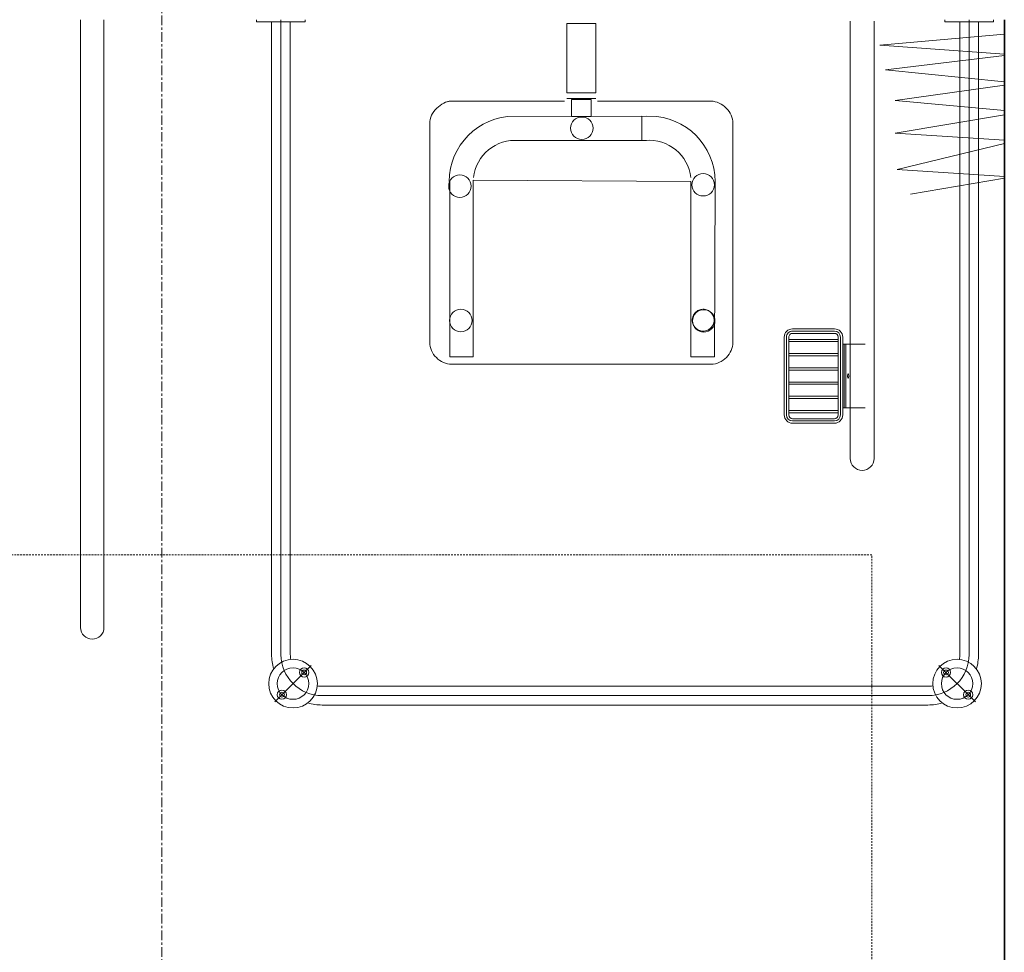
# Model space of a CAD drawing. Header units: millimetres. Extents: x -2286 to 43533, y -13832 to 14981.
# Tile 13 of 77: x 8693 to 10008, y -7270 to -6024. Entities that reach past the tile are written whole.
import ezdxf

# ---------------------------------------------------------------- set-up
doc = ezdxf.new("R2010")
doc.units = ezdxf.units.MM
doc.linetypes.add('Oś', pattern=[22.225, 12.7, -3.175, 3.175, -3.175])
doc.linetypes.add('Ponad', pattern=[3.9688, 2.3813, -1.5875])
for name, color, linetype, lineweight in [('A-FLOR-OVHD', 1, 'Ponad', 18), ('A-WALL', 113, 'Continuous', 25), ('P-SANR-FIXT', 6, 'Continuous', 18), ('S-GRID', 1, 'Continuous', 18)]:
    doc.layers.add(name, color=color, linetype=linetype, lineweight=lineweight)

# ---------------------------------------------------------------- blocks, each defined once
blk = doc.blocks.new('miska ustępowa dla N_35_5x54 wisząca koło narożna - Type 1-1293928-4_piętro II PT - projektowany')
at = {"layer": 'P-SANR-FIXT'}
for p, q in [((-14, -37.5), (-45.6, -483.1)), ((292.2, -483.1), (264, -37.5)), ((440.9, -849.5), (440.9, -37.5)), ((472.1, -849.5), (472.1, -37.5)), ((46.9, -286.5), (46.9, -314.5)), ((198, -286.5), (198, -314.5)), ((33.2, -300.6), (61.4, -300.6)), ((184.3, -300.6), (212.5, -300.6)), ((164, -380.8), (90.9, -380.8)), ((81.7, -393.5), (81.7, -444.7)), ((173.2, -444.7), (173.2, -393.5)), ((-45.6, -483.1), (-48.8, -526.4)), ((295.8, -526.4), (292.2, -483.1)), ((-249.4, -493.8), (-249.4, -702.5)), ((-233.8, -493.8), (-233.8, -718.1)), ((-218.2, -493.8), (-218.2, -718.1)), ((-48.8, -526.4), (-48.2, -570.7)), ((295.3, -570.7), (295.8, -526.4)), ((-48.2, -570.7), (-45.7, -584.3)), ((295.7, -584.3), (295.3, -570.7)), ((-45.7, -584.3), (-41.9, -598.4)), ((291.9, -598.4), (295.7, -584.3)), ((-41.9, -598.4), (-36.9, -612.1)), ((286.9, -612.1), (291.9, -598.4)), ((-36.9, -612.1), (-30.7, -625.3)), ((280.7, -625.3), (286.9, -612.1)), ((-30.7, -625.3), (-23.4, -638)), ((273.4, -638), (280.7, -625.3)), ((-23.4, -638), (-15.1, -650.1)), ((265.1, -650.1), (273.4, -638)), ((-15.1, -650.1), (-5.8, -661.4)), ((255.8, -661.4), (265.1, -650.1)), ((-5.8, -661.4), (10.2, -677.1)), ((239.8, -677.1), (255.8, -661.4)), ((10.2, -677.1), (27.5, -690.2)), ((222.5, -690.2), (239.8, -677.1)), ((27.5, -690.2), (40.1, -697.8)), ((209.9, -697.8), (222.5, -690.2)), ((-325.4, -702.5), (-233.8, -702.5)), ((40.1, -697.8), (61.3, -708)), ((61.3, -708), (75.6, -712.6)), ((174.4, -712.6), (188.7, -708)), ((188.7, -708), (209.9, -697.8)), ((-233.8, -718.1), (-325.4, -718.1)), ((75.6, -712.6), (95.6, -717.3)), ((95.6, -717.3), (110.2, -719.2)), ((110.2, -719.2), (125, -720)), ((125, -720), (139.8, -719.2)), ((139.8, -719.2), (154.4, -717.3)), ((154.4, -717.3), (174.4, -712.6)), ((-233.8, -733.7), (-325.4, -733.7))]:
    blk.add_line(p, q, dxfattribs=at)
for centre in [(46.9, -300.6), (198, -300.6)]:
    blk.add_circle(centre, 8.25, dxfattribs=at)
for centre, radius, start, end in [((93.4, -392.3), 11.7, 102.2339, 185.8899), ((161.5, -392.3), 11.7, 354.1101, 77.7661), ((-307.9, -493.8), 89.7, 0, 99.9996), ((-307.9, -493.8), 74.1, 0, 102.1327), ((-307.9, -493.8), 58.5, 0, 105.4382), ((127.4, -442.5), 45.8, 182.8022, 357.1978), ((-233.8, -718.1), 15.6, 0, 90), ((-233.8, -718.1), 15.6, 270, 0), ((456.5, -849.5), 15.6, 180, 360)]:
    blk.add_arc(centre, radius, start, end, dxfattribs=at)
for centre, major_axis, ratio in [((125.5, -522.6), (0, 163.3), 0.823529), ((125.5, -520.1), (0, 151.6), 0.845174)]:
    blk.add_ellipse(centre, major_axis=major_axis, ratio=ratio, dxfattribs=at)
blk = doc.blocks.new('brodzik natryskowy dla N - Type 1-V5-4_piętro II PT - projektowany')
at = {"layer": 'P-SANR-FIXT'}
for p, q in [((-352.5, 900), (-401.3, 948.8)), ((471.1, 953), (-338, 953)), ((485.6, 900), (534.3, 948.8)), ((-338, 940.5), (471.1, 940.5)), ((471.1, 928), (-338, 928)), ((-405.5, 40.5), (-405.5, 885.5)), ((-393, 37.5), (-393, 885.5)), ((-380.5, 40.5), (-380.5, 885.5)), ((513.6, 40.5), (513.6, 885.5)), ((526.1, 37.5), (526.1, 887.5)), ((538.6, 40.5), (538.6, 885.5)), ((-266.1, 39.5), (-266.1, 623.5)), ((-234.1, 623.5), (-234.1, 39.5)), ((-224.1, 565.5), (-224.1, 461.5)), ((-221.1, 565.5), (-221.1, 461.5)), ((-218.1, 565.5), (-218.1, 461.5)), ((-157.1, 576.5), (-213.1, 576.5)), ((-157.1, 573.5), (-213.1, 573.5)), ((-157.1, 570.5), (-213.1, 570.5)), ((-152.1, 461.5), (-152.1, 565.5)), ((-149.1, 461.5), (-149.1, 565.5)), ((-146.1, 461.5), (-146.1, 565.5)), ((-224.1, 556), (-254.1, 556)), ((-228.1, 556), (-228.1, 471)), ((-226.1, 556), (-226.1, 471)), ((-218.1, 562.5), (-152.1, 562.5)), ((-218.1, 559.5), (-152.1, 559.5)), ((-218.1, 543.5), (-152.1, 543.5)), ((-218.1, 540.5), (-152.1, 540.5)), ((-218.1, 524.5), (-152.1, 524.5)), ((-218.1, 521.5), (-152.1, 521.5)), ((-218.1, 505.5), (-152.1, 505.5)), ((-218.1, 502.5), (-152.1, 502.5)), ((-70.7, 486.5), (-68.8, 488.6)), ((-68.8, 488.6), (-66.7, 490.6)), ((-66.7, 490.6), (-64.4, 492.4)), ((-64.4, 492.4), (-62, 493.9)), ((-62, 493.9), (-59.5, 495.2)), ((-59.5, 495.2), (-56.9, 496.3)), ((-56.9, 496.3), (-54.1, 497.1)), ((-54.1, 497.1), (-51.3, 497.6)), ((-52.9, 487.8), (-53.7, 253.5)), ((-21.5, 487.8), (-52.9, 487.8)), ((-51.3, 497.6), (298.2, 497.6)), ((-21.5, 253.8), (-21.5, 487.8)), ((269.2, 487.8), (300.7, 487.8)), ((269.2, 487.8), (269.2, 251.8)), ((298.2, 497.6), (301, 497.6)), ((300.7, 253.8), (300.7, 487.8)), ((301, 497.6), (303.8, 497.1)), ((303.8, 497.1), (306.5, 496.4)), ((306.5, 496.4), (309.2, 495.3)), ((309.2, 495.3), (311.7, 494.1)), ((311.7, 494.1), (314.1, 492.6)), ((314.1, 492.6), (316.4, 490.9)), ((316.4, 490.9), (318.5, 488.9)), ((318.5, 488.9), (320.5, 486.8)), ((320.5, 486.8), (322.2, 484.6)), ((-218.1, 486.5), (-152.1, 486.5)), ((-218.1, 483.5), (-152.1, 483.5)), ((-77.4, 471.2), (-77, 473.9)), ((-77, 473.9), (-76.2, 476.6)), ((-76.2, 476.6), (-75.2, 479.3)), ((-75.2, 479.3), (-74, 481.8)), ((-74, 481.8), (-72.5, 484.2)), ((-72.5, 484.2), (-70.7, 486.5)), ((322.2, 484.6), (323.8, 482.1)), ((323.8, 482.1), (325.1, 479.6)), ((325.1, 479.6), (326.1, 476.9)), ((326.1, 476.9), (326.9, 474.2)), ((326.9, 474.2), (327.4, 471.3)), ((-224.1, 471), (-254.1, 471)), ((-218.1, 467.5), (-152.1, 467.5)), ((-218.1, 464.5), (-152.1, 464.5)), ((-77.4, 468.4), (-77.4, 471.2)), ((-77.4, 173), (-77.4, 468.4)), ((327.4, 471.3), (327.4, 176.1)), ((-213.1, 456.5), (-157.1, 456.5)), ((-213.1, 453.5), (-157.1, 453.5)), ((-213.1, 450.5), (-157.1, 450.5)), ((-50.7, 445.9), (-49.9, 447.1)), ((-49.9, 447.1), (-49.1, 448.3)), ((-49.1, 448.3), (-48.1, 449.3)), ((-48.1, 449.3), (-47.1, 450.2)), ((-47.1, 450.2), (-46, 451.1)), ((-46, 451.1), (-44.8, 451.8)), ((-44.8, 451.8), (-43.5, 452.4)), ((-43.5, 452.4), (-42.1, 452.9)), ((-42.1, 452.9), (-40.7, 453.3)), ((-40.7, 453.3), (-39.3, 453.5)), ((-39.3, 453.5), (-37.8, 453.6)), ((-37.8, 453.6), (-36.3, 453.5)), ((-36.3, 453.5), (-34.8, 453.3)), ((-34.8, 453.3), (-33.4, 452.9)), ((-33.4, 452.9), (-32.1, 452.4)), ((-32.1, 452.4), (-30.8, 451.8)), ((-30.8, 451.8), (-29.6, 451.1)), ((-29.6, 451.1), (-28.5, 450.2)), ((-28.5, 450.2), (-27.4, 449.3)), ((-27.4, 449.3), (-26.5, 448.3)), ((-26.5, 448.3), (-25.6, 447.1)), ((-25.6, 447.1), (-24.9, 445.9)), ((-52.4, 439), (-52.3, 440.4)), ((-52.3, 437.5), (-52.4, 439)), ((-52.3, 440.4), (-52.1, 441.9)), ((-52.1, 436), (-52.3, 437.5)), ((-52.1, 441.9), (-51.8, 443.3)), ((-51.8, 434.6), (-52.1, 436)), ((-51.8, 443.3), (-51.3, 444.6)), ((-51.3, 433.3), (-51.8, 434.6)), ((-51.3, 444.6), (-50.7, 445.9)), ((-24.9, 445.9), (-24.3, 444.6)), ((-24.3, 444.6), (-23.8, 443.3)), ((-23.8, 434.6), (-24.3, 433.3)), ((-23.8, 443.3), (-23.4, 441.9)), ((-23.4, 436), (-23.8, 434.6)), ((-23.4, 441.9), (-23.2, 440.4)), ((-23.2, 437.5), (-23.4, 436)), ((-23.2, 440.4), (-23.1, 439)), ((-23.1, 439), (-23.2, 437.5)), ((-50.7, 432), (-51.3, 433.3)), ((-49.9, 430.8), (-50.7, 432)), ((-49.1, 429.6), (-49.9, 430.8)), ((-48.1, 428.6), (-49.1, 429.6)), ((-47.1, 427.7), (-48.1, 428.6)), ((-46, 426.8), (-47.1, 427.7)), ((-44.8, 426.1), (-46, 426.8)), ((-43.5, 425.5), (-44.8, 426.1)), ((-42.1, 425), (-43.5, 425.5)), ((-40.7, 424.6), (-42.1, 425)), ((-39.3, 424.4), (-40.7, 424.6)), ((-37.8, 424.3), (-39.3, 424.4)), ((-34.8, 424.6), (-36.3, 424.4)), ((-33.4, 425), (-34.8, 424.6)), ((-32.1, 425.5), (-33.4, 425)), ((-30.8, 426.1), (-32.1, 425.5)), ((-29.6, 426.8), (-30.8, 426.1)), ((-28.5, 427.7), (-29.6, 426.8)), ((-27.4, 428.6), (-28.5, 427.7)), ((-26.5, 429.6), (-27.4, 428.6)), ((-25.6, 430.8), (-26.5, 429.6)), ((-24.9, 432), (-25.6, 430.8)), ((-24.3, 433.3), (-24.9, 432)), ((-440, 249.4), (-314.6, 270.7)), ((-53.7, 253.5), (-53.2, 244.6)), ((269.2, 251.8), (-21.5, 253.8)), ((301.5, 253.5), (301, 244.6)), ((-296.7, 237.5), (-440, 247)), ((-440, 202.8), (-296.7, 237.5)), ((-53.2, 244.6), (-51.9, 236)), ((-20.3, 243), (-21.1, 248.5)), ((-18.9, 237.6), (-20.3, 243)), ((-17.1, 232.6), (-18.9, 237.6)), ((264.8, 232.6), (266.6, 237.6)), ((266.6, 237.6), (268, 243)), ((268, 243), (268.8, 248.5)), ((301, 244.6), (299.7, 236)), ((-51.9, 236), (-49.8, 227.6)), ((-49.8, 227.6), (-46.8, 219.7)), ((-14.7, 227.7), (-17.1, 232.6)), ((-11.9, 223.1), (-14.7, 227.7)), ((259.6, 223.1), (262.4, 227.7)), ((262.4, 227.7), (264.8, 232.6)), ((297.5, 227.6), (294.6, 219.7)), ((299.7, 236), (297.5, 227.6)), ((-46.8, 219.7), (-43.2, 212)), ((-43.2, 212), (-38.8, 204.9)), ((-8.7, 218.9), (-11.9, 223.1)), ((-5.1, 214.9), (-8.7, 218.9)), ((-1.2, 211.3), (-5.1, 214.9)), ((3.1, 208.1), (-1.2, 211.3)), ((244.7, 208.1), (248.9, 211.3)), ((248.9, 211.3), (252.9, 214.9)), ((252.9, 214.9), (256.5, 218.9)), ((256.5, 218.9), (259.6, 223.1)), ((290.9, 212), (286.6, 204.9)), ((294.6, 219.7), (290.9, 212)), ((-294.1, 188.9), (-440, 198.2)), ((-38.8, 204.9), (-33.8, 198.2)), ((-33.8, 198.2), (-28.2, 192)), ((7.6, 205.4), (3.1, 208.1)), ((12.5, 203), (7.6, 205.4)), ((17.6, 201.1), (12.5, 203)), ((22.9, 199.8), (17.6, 201.1)), ((28.4, 198.9), (22.9, 199.8)), ((34, 198.6), (28.4, 198.9)), ((44.1, 198.7), (34, 198.6)), ((37.8, 198.7), (213.7, 198.7)), ((44.1, 166.4), (44.1, 198.7)), ((213.7, 198.7), (219.4, 198.9)), ((219.4, 198.9), (224.9, 199.8)), ((224.9, 199.8), (230.2, 201.1)), ((230.2, 201.1), (235.3, 203)), ((235.3, 203), (240.1, 205.4)), ((240.1, 205.4), (244.7, 208.1)), ((281.6, 198.2), (275.9, 192)), ((286.6, 204.9), (281.6, 198.2)), ((-440, 164.6), (-294.1, 188.9)), ((-28.2, 192), (-22, 186.4)), ((-22, 186.4), (-15.3, 181.3)), ((269.8, 186.4), (263.1, 181.3)), ((275.9, 192), (269.8, 186.4)), ((-77, 170.3), (-77.4, 173)), ((-15.3, 181.3), (-8.1, 177)), ((-8.1, 177), (-0.5, 173.3)), ((-0.5, 173.3), (7.5, 170.4)), ((248.3, 173.3), (240.3, 170.4)), ((255.9, 177), (248.3, 173.3)), ((263.1, 181.3), (255.9, 177)), ((327.4, 173.3), (326.8, 170.6)), ((327.4, 176.1), (327.4, 173.3)), ((-294.1, 145.5), (-440, 158.8)), ((-76.2, 167.6), (-77, 170.3)), ((-75.1, 165), (-76.2, 167.6)), ((-73.8, 162.5), (-75.1, 165)), ((-72.3, 160), (-73.8, 162.5)), ((-70.5, 157.7), (-72.3, 160)), ((7.5, 170.4), (15.8, 168.2)), ((15.8, 168.2), (24.4, 166.9)), ((24.4, 166.9), (44.1, 166.4)), ((223.3, 166.9), (37.8, 166.4)), ((111.9, 166.9), (138, 166.9)), ((111.9, 144.2), (111.9, 166.9)), ((138, 166.9), (138, 144.2)), ((232, 168.2), (223.3, 166.9)), ((240.3, 170.4), (232, 168.2)), ((320.1, 157.9), (318.1, 155.7)), ((321.9, 160.2), (320.1, 157.9)), ((323.5, 162.7), (321.9, 160.2)), ((324.9, 165.2), (323.5, 162.7)), ((326, 167.9), (324.9, 165.2)), ((326.8, 170.6), (326, 167.9)), ((-440, 125), (-294.1, 145.5)), ((-68.5, 155.6), (-70.5, 157.7)), ((-66.4, 153.6), (-68.5, 155.6)), ((-64.1, 151.8), (-66.4, 153.6)), ((-61.7, 150.2), (-64.1, 151.8)), ((-59.2, 148.9), (-61.7, 150.2)), ((-56.6, 147.8), (-59.2, 148.9)), ((-53.9, 147), (-56.6, 147.8)), ((-51.2, 146.5), (-53.9, 147)), ((-48.4, 146.3), (-51.2, 146.5)), ((103.2, 146.3), (-48.4, 146.3)), ((301.4, 146.3), (147.3, 146.3)), ((303.6, 147), (301, 146.5)), ((306.2, 147.8), (301.4, 146.3)), ((308.7, 148.9), (306.2, 147.8)), ((311.2, 150.3), (308.7, 148.9)), ((313.6, 151.9), (311.2, 150.3)), ((315.9, 153.7), (313.6, 151.9)), ((318.1, 155.7), (315.9, 153.7)), ((105.4, 135.4), (144.5, 135.4)), ((105.4, 42.7), (105.4, 135.4)), ((144.4, 142.9), (105.5, 142.6)), ((138, 144.2), (111.9, 144.2)), ((144.5, 42.7), (144.5, 135.4)), ((-281.4, 104.6), (-440, 120.7)), ((-440, 85.4), (-281.4, 104.6)), ((-273.7, 71.4), (-440, 83.5)), ((-440, 56.7), (-273.7, 71.4)), ((-425.5, 40.5), (-425.5, 37.5)), ((-360.5, 40.5), (-425.5, 40.5)), ((-360.5, 37.5), (-360.5, 40.5)), ((144.5, 42.7), (105.4, 42.7)), ((493.6, 40.5), (493.6, 37.5)), ((558.6, 40.5), (493.6, 40.5)), ((558.6, 37.5), (558.6, 40.5))]:
    blk.add_line(p, q, dxfattribs=at)
for centre, radius in [((-376.9, 924.4), 32.5), ((510, 924.4), 32.5), ((-391.8, 939.2), 6.2), ((-376.9, 924.4), 21), ((-391.8, 939.2), 3.2), ((510, 924.4), 21), ((524.8, 939.2), 6.2), ((524.8, 939.2), 3.2), ((-362.1, 909.5), 6.2), ((-362.1, 909.5), 3.2), ((495.1, 909.5), 6.2), ((495.1, 909.5), 3.2), ((-38.5, 439.9), 15), ((285.9, 439.3), 15), ((-37.7, 258), 15), ((287.1, 259.9), 15), ((124.2, 182.5), 15)]:
    blk.add_circle(centre, radius, dxfattribs=at)
for centre, radius, start, end in [((-338, 885.5), 67.5, 90, 106.4965), ((471.1, 885.5), 67.5, 73.5035, 90), ((-338, 885.5), 55, 90, 180), ((471.1, 885.5), 55, 0, 90), ((-338, 885.5), 42.5, 90, 98.8511), ((471.1, 885.5), 42.5, 81.1489, 90), ((-338, 885.5), 67.5, 163.5035, 180), ((471.1, 885.5), 67.5, 0, 16.4965), ((-338, 885.5), 42.5, 171.1489, 180), ((471.1, 885.5), 42.5, 0, 8.8511), ((-250.1, 623.5), 16, 0, 180), ((-213.1, 565.5), 11, 90, 180), ((-213.1, 565.5), 8, 90, 180), ((-213.1, 565.5), 5, 90, 180), ((-157.1, 565.5), 11, 0, 90), ((-157.1, 565.5), 8, 0, 90), ((-157.1, 565.5), 5, 0, 90), ((-213.1, 461.5), 11, 180, 270), ((-213.1, 461.5), 8, 180, 270), ((-213.1, 461.5), 5, 180, 270), ((-157.1, 461.5), 5, 270, 0), ((-157.1, 461.5), 8, 270, 0), ((-157.1, 461.5), 11, 270, 0)]:
    blk.add_arc(centre, radius, start, end, dxfattribs=at)
blk.add_ellipse((-231.4, 513.5), major_axis=(0, 3.25), ratio=0.224951, dxfattribs=at)

msp = doc.modelspace()

# ---------------------------------------------------------------- linework, layer by layer
at = {"layer": 'A-FLOR-OVHD'}
for p, q in [((9831.5, -6738.7), (8331.5, -6738.7)), ((9831.5, -8238.7), (9831.5, -6738.7))]:
    msp.add_line(p, q, dxfattribs=at)
at = {"layer": 'A-WALL', "color": 7, "lineweight": 35}
msp.add_line((10008.3, -6023.8), (10008.3, -8503.8), dxfattribs=at)
at = {"layer": 'S-GRID', "linetype": 'Oś'}
msp.add_line((8883.3, -13832), (8883.3, 14381.2), dxfattribs=at)

# ---------------------------------------------------------------- block references
at = {"layer": 'P-SANR-FIXT'}
msp.add_blockref('miska ustępowa dla N_35_5x54 wisząca koło narożna - Type 1-1293928-4_piętro II PT - projektowany', (8333.7, -5986.3), dxfattribs=at)
at = {"layer": 'P-SANR-FIXT', "rotation": 180}
msp.add_blockref('brodzik natryskowy dla N - Type 1-V5-4_piętro II PT - projektowany', (9568.3, -5986.3), dxfattribs=at)

doc.saveas('drawing.dxf')
